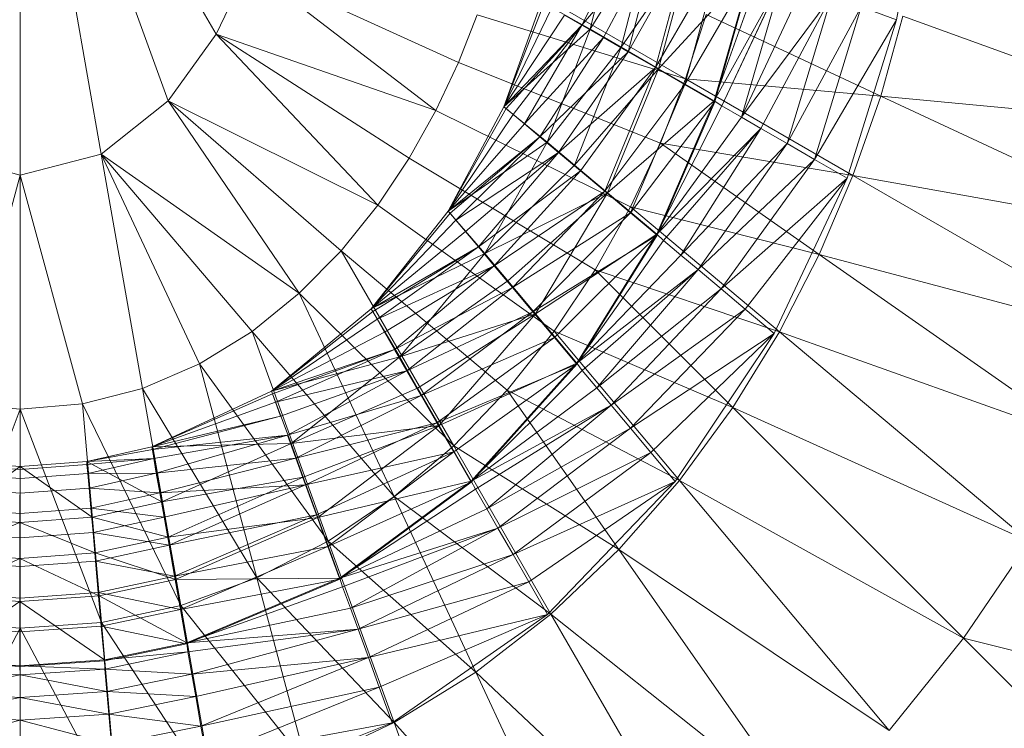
# Model space of a CAD drawing. Header units: metres. Extents: x 391.1 to 427.5, y 12.8 to 28.4.
# Tile 57 of 234: x 402.0309 to 402.1378, y 27.4977 to 27.5746. Entities that reach past the tile are written whole.
import ezdxf

# ---------------------------------------------------------------- set-up
doc = ezdxf.new("R2010")
doc.units = ezdxf.units.M
doc.layers.add('A-DETL-____-MBND', color=7, linetype='Continuous', lineweight=18)

# ---------------------------------------------------------------- blocks, each defined once
blk = doc.blocks.new('Family - Inodor PA-152684-03_ENLLUMENAT_P0A')
at = {"layer": 'A-DETL-____-MBND', "color": 253, "true_color": 0xaaaaaa}
for p, q in [((0.20299, 0.21652), (0.20299, 0.16439)), ((0.20299, 0.21652), (0.21178, 0.16667)), ((0.20299, 0.21652), (0.21904, 0.17244)), ((0.20299, 0.21652), (0.22426, 0.17968)), ((0.30124, 0.19854), (0.29813, 0.18124)), ((0.26942, 0.19169), (0.26397, 0.18066)), ((0.26397, 0.18066), (0.26942, 0.19169)), ((0.26786, 0.19232), (0.26487, 0.18021)), ((0.26487, 0.18021), (0.26786, 0.19232)), ((0.26786, 0.19232), (0.26487, 0.18021)), ((0.26397, 0.18066), (0.27233, 0.19063)), ((0.26397, 0.18066), (0.27233, 0.19063)), ((0.26487, 0.18021), (0.27152, 0.19099)), ((0.26487, 0.18021), (0.27152, 0.19099)), ((0.27233, 0.19063), (0.26629, 0.17932)), ((0.26629, 0.17932), (0.27233, 0.19063)), ((0.27152, 0.19099), (0.26824, 0.17826)), ((0.26824, 0.17826), (0.27152, 0.19099)), ((0.27233, 0.19063), (0.26898, 0.17777)), ((0.26898, 0.17777), (0.27233, 0.19063)), ((0.26824, 0.17826), (0.27591, 0.18939)), ((0.26824, 0.17826), (0.27591, 0.18939)), ((0.26898, 0.17777), (0.27556, 0.18945)), ((0.26898, 0.17777), (0.27556, 0.18945)), ((0.27556, 0.18945), (0.27195, 0.17605)), ((0.27195, 0.17605), (0.27556, 0.18945)), ((0.27591, 0.18939), (0.27228, 0.17592)), ((0.27228, 0.17592), (0.27591, 0.18939)), ((0.27195, 0.17605), (0.27899, 0.1882)), ((0.27195, 0.17605), (0.27899, 0.1882)), ((0.27899, 0.1882), (0.27512, 0.17422)), ((0.27512, 0.17422), (0.27899, 0.1882)), ((0.22776, 0.18699), (0.22426, 0.17968)), ((0.22776, 0.18699), (0.24811, 0.1714)), ((0.22776, 0.18699), (0.25056, 0.17661)), ((0.25427, 0.18692), (0.27521, 0.17482)), ((0.27228, 0.17592), (0.28247, 0.187)), ((0.27228, 0.17592), (0.28247, 0.187)), ((0.27512, 0.17422), (0.28254, 0.18691)), ((0.27512, 0.17422), (0.28254, 0.18691)), ((0.28247, 0.187), (0.27833, 0.17243)), ((0.27833, 0.17243), (0.28247, 0.187)), ((0.27833, 0.17243), (0.28339, 0.18661)), ((0.27833, 0.17243), (0.28339, 0.18661)), ((0.28254, 0.18691), (0.27838, 0.17234)), ((0.27833, 0.17243), (0.28569, 0.18577)), ((0.27833, 0.17243), (0.28569, 0.18577)), ((0.28569, 0.18577), (0.27917, 0.17189)), ((0.27917, 0.17189), (0.28569, 0.18577)), ((0.28569, 0.18577), (0.28129, 0.17066)), ((0.28129, 0.17066), (0.28569, 0.18577)), ((0.28129, 0.17066), (0.28798, 0.18494)), ((0.28129, 0.17066), (0.28798, 0.18494)), ((0.2555, 0.1718), (0.25959, 0.18319)), ((0.2555, 0.1718), (0.25959, 0.18319)), ((0.25959, 0.18319), (0.2555, 0.1718)), ((0.2555, 0.1718), (0.25959, 0.18319)), ((0.2555, 0.1718), (0.25986, 0.18303)), ((0.2555, 0.1718), (0.25986, 0.18303)), ((0.25959, 0.18319), (0.26487, 0.18021)), ((0.25959, 0.18319), (0.26487, 0.18021)), ((0.28129, 0.17066), (0.29107, 0.18381)), ((0.28129, 0.17066), (0.29107, 0.18381)), ((0.29107, 0.18381), (0.2834, 0.16944)), ((0.2834, 0.16944), (0.29107, 0.18381)), ((0.29107, 0.18381), (0.28624, 0.1678)), ((0.28624, 0.1678), (0.29107, 0.18381)), ((0.25259, 0.18179), (0.25056, 0.17661)), ((0.27521, 0.17482), (0.25259, 0.18179)), ((0.2555, 0.1718), (0.26071, 0.18254)), ((0.2555, 0.1718), (0.26071, 0.18254)), ((0.2555, 0.1718), (0.26209, 0.18174)), ((0.2555, 0.1718), (0.26209, 0.18174)), ((0.26209, 0.18174), (0.26397, 0.18066)), ((0.26209, 0.18174), (0.26397, 0.18066)), ((0.27744, 0.1818), (0.27521, 0.17482)), ((0.27744, 0.1818), (0.29641, 0.17296)), ((0.28624, 0.1678), (0.29428, 0.18265)), ((0.28624, 0.1678), (0.29428, 0.18265)), ((0.29428, 0.18265), (0.2892, 0.16609)), ((0.2892, 0.16609), (0.29428, 0.18265)), ((0.29428, 0.18265), (0.29813, 0.18124)), ((0.29428, 0.18265), (0.29813, 0.18124)), ((0.2555, 0.1718), (0.26397, 0.18066)), ((0.2555, 0.1718), (0.26397, 0.18066)), ((0.26397, 0.18066), (0.25574, 0.1716)), ((0.25574, 0.1716), (0.26397, 0.18066)), ((0.26397, 0.18066), (0.25649, 0.17097)), ((0.25649, 0.17097), (0.26397, 0.18066)), ((0.26397, 0.18066), (0.25772, 0.16994)), ((0.25772, 0.16994), (0.26397, 0.18066)), ((0.26397, 0.18066), (0.26629, 0.17932)), ((0.26397, 0.18066), (0.26629, 0.17932)), ((0.2892, 0.16609), (0.29813, 0.18124)), ((0.2892, 0.16609), (0.29813, 0.18124)), ((0.29813, 0.18124), (0.29275, 0.16404)), ((0.29882, 0.18164), (0.29641, 0.17296)), ((0.29882, 0.18164), (0.33187, 0.16961)), ((0.22426, 0.17968), (0.21904, 0.17244)), ((0.22426, 0.17968), (0.2418, 0.1611)), ((0.24811, 0.1714), (0.22426, 0.17968)), ((0.22426, 0.17968), (0.24521, 0.16621)), ((0.2555, 0.1718), (0.26487, 0.18021)), ((0.2555, 0.1718), (0.26487, 0.18021)), ((0.26487, 0.18021), (0.26018, 0.16795)), ((0.26018, 0.16795), (0.26487, 0.18021)), ((0.26487, 0.18021), (0.26018, 0.16795)), ((0.26487, 0.18021), (0.26824, 0.17826)), ((0.26487, 0.18021), (0.26824, 0.17826)), ((0.25772, 0.16994), (0.26629, 0.17932)), ((0.25772, 0.16994), (0.26629, 0.17932)), ((0.26629, 0.17932), (0.25938, 0.16855)), ((0.25938, 0.16855), (0.26629, 0.17932)), ((0.26629, 0.17932), (0.26898, 0.17777)), ((0.26629, 0.17932), (0.26898, 0.17777)), ((0.25938, 0.16855), (0.26898, 0.17777)), ((0.25938, 0.16855), (0.26898, 0.17777)), ((0.26018, 0.16795), (0.26824, 0.17826)), ((0.26018, 0.16795), (0.26824, 0.17826)), ((0.26898, 0.17777), (0.26143, 0.16682)), ((0.26143, 0.16682), (0.26898, 0.17777)), ((0.26824, 0.17826), (0.26317, 0.16545)), ((0.26317, 0.16545), (0.26824, 0.17826)), ((0.26824, 0.17826), (0.27228, 0.17592)), ((0.26824, 0.17826), (0.27228, 0.17592)), ((0.26898, 0.17777), (0.27195, 0.17605)), ((0.26898, 0.17777), (0.27195, 0.17605)), ((0.25056, 0.17661), (0.24811, 0.1714)), ((0.2725, 0.16785), (0.25056, 0.17661)), ((0.26143, 0.16682), (0.27195, 0.17605)), ((0.26143, 0.16682), (0.27195, 0.17605)), ((0.26317, 0.16545), (0.27228, 0.17592)), ((0.26317, 0.16545), (0.27228, 0.17592)), ((0.27195, 0.17605), (0.26381, 0.16483)), ((0.26381, 0.16483), (0.27195, 0.17605)), ((0.27195, 0.17605), (0.26644, 0.16263)), ((0.26644, 0.16263), (0.27195, 0.17605)), ((0.27228, 0.17592), (0.26675, 0.16244)), ((0.26675, 0.16244), (0.27228, 0.17592)), ((0.27195, 0.17605), (0.27512, 0.17422)), ((0.27195, 0.17605), (0.27512, 0.17422)), ((0.27228, 0.17592), (0.27833, 0.17243)), ((0.27228, 0.17592), (0.27833, 0.17243)), ((0.27521, 0.17482), (0.2725, 0.16785)), ((0.27521, 0.17482), (0.29339, 0.16433)), ((0.29641, 0.17296), (0.27521, 0.17482)), ((0.26644, 0.16263), (0.27512, 0.17422)), ((0.26644, 0.16263), (0.27512, 0.17422)), ((0.27512, 0.17422), (0.26924, 0.16028)), ((0.26924, 0.16028), (0.27512, 0.17422)), ((0.27512, 0.17422), (0.27838, 0.17234)), ((0.27512, 0.17422), (0.27838, 0.17234)), ((0.21904, 0.17244), (0.21178, 0.16667)), ((0.21904, 0.17244), (0.23328, 0.15155)), ((0.2418, 0.1611), (0.21904, 0.17244)), ((0.21904, 0.17244), (0.23783, 0.15617)), ((0.26675, 0.16244), (0.27833, 0.17243)), ((0.26675, 0.16244), (0.27833, 0.17243)), ((0.26924, 0.16028), (0.27838, 0.17234)), ((0.26924, 0.16028), (0.27838, 0.17234)), ((0.27833, 0.17243), (0.27209, 0.15796)), ((0.27209, 0.15796), (0.27833, 0.17243)), ((0.27838, 0.17234), (0.27213, 0.15785)), ((0.27833, 0.17243), (0.27917, 0.17189)), ((0.27833, 0.17243), (0.27917, 0.17189)), ((0.29641, 0.17296), (0.29339, 0.16433)), ((0.29641, 0.17296), (0.32833, 0.15807)), ((0.33187, 0.16961), (0.29641, 0.17296)), ((0.24811, 0.1714), (0.24521, 0.16621)), ((0.26924, 0.16093), (0.24811, 0.1714)), ((0.24946, 0.16048), (0.2555, 0.1718)), ((0.24946, 0.16048), (0.2555, 0.1718)), ((0.2555, 0.1718), (0.24946, 0.16048)), ((0.24946, 0.16048), (0.2555, 0.1718)), ((0.24946, 0.16048), (0.25574, 0.1716)), ((0.24946, 0.16048), (0.25574, 0.1716)), ((0.2555, 0.1718), (0.25574, 0.1716)), ((0.2555, 0.1718), (0.25574, 0.1716)), ((0.2555, 0.1718), (0.26018, 0.16795)), ((0.2555, 0.1718), (0.26018, 0.16795)), ((0.25574, 0.1716), (0.25649, 0.17097)), ((0.25574, 0.1716), (0.25649, 0.17097)), ((0.27209, 0.15796), (0.27917, 0.17189)), ((0.27209, 0.15796), (0.27917, 0.17189)), ((0.27917, 0.17189), (0.28129, 0.17066)), ((0.27917, 0.17189), (0.28129, 0.17066)), ((0.24946, 0.16048), (0.25649, 0.17097)), ((0.24946, 0.16048), (0.25649, 0.17097)), ((0.25649, 0.17097), (0.25772, 0.16994)), ((0.25649, 0.17097), (0.25772, 0.16994)), ((0.27209, 0.15796), (0.28129, 0.17066)), ((0.27209, 0.15796), (0.28129, 0.17066)), ((0.28129, 0.17066), (0.2834, 0.16944)), ((0.28129, 0.17066), (0.2834, 0.16944)), ((0.24946, 0.16048), (0.25772, 0.16994)), ((0.24946, 0.16048), (0.25772, 0.16994)), ((0.25772, 0.16994), (0.25938, 0.16855)), ((0.25772, 0.16994), (0.25938, 0.16855)), ((0.27209, 0.15796), (0.2834, 0.16944)), ((0.27209, 0.15796), (0.2834, 0.16944)), ((0.2834, 0.16944), (0.27282, 0.15727)), ((0.27282, 0.15727), (0.2834, 0.16944)), ((0.2834, 0.16944), (0.2747, 0.15569)), ((0.2747, 0.15569), (0.2834, 0.16944)), ((0.2834, 0.16944), (0.28624, 0.1678)), ((0.2834, 0.16944), (0.28624, 0.1678)), ((0.24946, 0.16048), (0.25938, 0.16855)), ((0.24946, 0.16048), (0.25938, 0.16855)), ((0.24946, 0.16048), (0.26018, 0.16795)), ((0.24946, 0.16048), (0.26018, 0.16795)), ((0.25938, 0.16855), (0.24966, 0.16024)), ((0.24966, 0.16024), (0.25938, 0.16855)), ((0.25938, 0.16855), (0.25029, 0.15949)), ((0.25029, 0.15949), (0.25938, 0.16855)), ((0.25341, 0.15587), (0.26018, 0.16795)), ((0.25341, 0.15587), (0.26018, 0.16795)), ((0.26018, 0.16795), (0.25341, 0.15587)), ((0.25938, 0.16855), (0.26143, 0.16682)), ((0.25938, 0.16855), (0.26143, 0.16682)), ((0.26018, 0.16795), (0.26317, 0.16545)), ((0.26018, 0.16795), (0.26317, 0.16545)), ((0.2725, 0.16785), (0.26924, 0.16093)), ((0.2725, 0.16785), (0.28973, 0.15578)), ((0.29339, 0.16433), (0.2725, 0.16785)), ((0.25029, 0.15949), (0.26143, 0.16682)), ((0.25029, 0.15949), (0.26143, 0.16682)), ((0.26143, 0.16682), (0.25132, 0.15826)), ((0.25132, 0.15826), (0.26143, 0.16682)), ((0.26143, 0.16682), (0.25272, 0.1566)), ((0.25272, 0.1566), (0.26143, 0.16682)), ((0.26143, 0.16682), (0.26381, 0.16483)), ((0.26143, 0.16682), (0.26381, 0.16483)), ((0.2747, 0.15569), (0.28624, 0.1678)), ((0.2747, 0.15569), (0.28624, 0.1678)), ((0.28624, 0.1678), (0.27657, 0.15413)), ((0.27657, 0.15413), (0.28624, 0.1678)), ((0.28624, 0.1678), (0.2892, 0.16609)), ((0.28624, 0.1678), (0.2892, 0.16609)), ((0.1942, 0.16667), (0.20299, 0.16439)), ((0.21178, 0.16667), (0.20299, 0.16439)), ((0.21178, 0.16667), (0.21627, 0.14123)), ((0.21178, 0.16667), (0.22245, 0.1439)), ((0.23328, 0.15155), (0.21178, 0.16667)), ((0.21178, 0.16667), (0.22815, 0.1474)), ((0.24521, 0.16621), (0.2418, 0.1611)), ((0.26541, 0.1541), (0.24521, 0.16621)), ((0.27657, 0.15413), (0.2892, 0.16609)), ((0.27657, 0.15413), (0.2892, 0.16609)), ((0.2892, 0.16609), (0.27908, 0.15202)), ((0.27908, 0.15202), (0.2892, 0.16609)), ((0.2892, 0.16609), (0.29275, 0.16404)), ((0.2892, 0.16609), (0.29275, 0.16404)), ((0.25272, 0.1566), (0.26381, 0.16483)), ((0.25272, 0.1566), (0.26381, 0.16483)), ((0.25341, 0.15587), (0.26317, 0.16545)), ((0.25341, 0.15587), (0.26317, 0.16545)), ((0.26381, 0.16483), (0.25444, 0.15455)), ((0.25444, 0.15455), (0.26381, 0.16483)), ((0.26317, 0.16545), (0.26675, 0.16244)), ((0.26317, 0.16545), (0.26675, 0.16244)), ((0.26381, 0.16483), (0.26644, 0.16263)), ((0.26381, 0.16483), (0.26644, 0.16263)), ((0.20299, 0.16439), (0.19626, 0.13955)), ((0.20299, 0.16439), (0.20299, 0.13897)), ((0.20299, 0.16439), (0.20973, 0.13955)), ((0.27908, 0.15202), (0.29275, 0.16404)), ((0.27908, 0.15202), (0.29275, 0.16404)), ((0.29275, 0.16404), (0.2817, 0.14982)), ((0.2817, 0.14982), (0.29275, 0.16404)), ((0.29275, 0.16404), (0.28483, 0.14719)), ((0.29339, 0.16433), (0.28973, 0.15578)), ((0.29339, 0.16433), (0.32395, 0.14668)), ((0.32833, 0.15807), (0.29339, 0.16433)), ((0.25444, 0.15455), (0.26644, 0.16263)), ((0.25444, 0.15455), (0.26644, 0.16263)), ((0.26644, 0.16263), (0.25643, 0.15217)), ((0.25643, 0.15217), (0.26644, 0.16263)), ((0.26644, 0.16263), (0.26924, 0.16028)), ((0.26644, 0.16263), (0.26924, 0.16028)), ((0.25341, 0.15587), (0.26675, 0.16244)), ((0.25341, 0.15587), (0.26675, 0.16244)), ((0.26675, 0.16244), (0.25591, 0.15289)), ((0.25591, 0.15289), (0.26675, 0.16244)), ((0.26675, 0.16244), (0.25891, 0.14931)), ((0.25891, 0.14931), (0.26675, 0.16244)), ((0.26675, 0.16244), (0.27209, 0.15796)), ((0.26675, 0.16244), (0.27209, 0.15796)), ((0.2418, 0.1611), (0.23783, 0.15617)), ((0.24946, 0.16048), (0.24109, 0.14986)), ((0.24109, 0.14986), (0.24946, 0.16048)), ((0.24946, 0.16048), (0.24109, 0.14986)), ((0.24109, 0.14986), (0.24946, 0.16048)), ((0.26096, 0.14744), (0.2418, 0.1611)), ((0.24946, 0.16048), (0.24966, 0.16024)), ((0.24946, 0.16048), (0.24966, 0.16024)), ((0.24946, 0.16048), (0.25341, 0.15587)), ((0.24946, 0.16048), (0.25341, 0.15587)), ((0.26924, 0.16093), (0.26541, 0.1541)), ((0.26924, 0.16093), (0.2854, 0.14737)), ((0.28973, 0.15578), (0.26924, 0.16093)), ((0.24109, 0.14986), (0.24966, 0.16024)), ((0.24109, 0.14986), (0.24966, 0.16024)), ((0.24109, 0.14986), (0.25029, 0.15949)), ((0.24109, 0.14986), (0.25029, 0.15949)), ((0.24966, 0.16024), (0.25029, 0.15949)), ((0.24966, 0.16024), (0.25029, 0.15949)), ((0.25029, 0.15949), (0.25132, 0.15826)), ((0.25029, 0.15949), (0.25132, 0.15826)), ((0.25643, 0.15217), (0.26924, 0.16028)), ((0.25643, 0.15217), (0.26924, 0.16028)), ((0.26924, 0.16028), (0.25864, 0.14954)), ((0.25864, 0.14954), (0.26924, 0.16028)), ((0.26924, 0.16028), (0.27213, 0.15785)), ((0.26924, 0.16028), (0.27213, 0.15785)), ((0.24109, 0.14986), (0.25132, 0.15826)), ((0.24109, 0.14986), (0.25132, 0.15826)), ((0.25132, 0.15826), (0.25272, 0.1566)), ((0.25132, 0.15826), (0.25272, 0.1566)), ((0.25864, 0.14954), (0.27213, 0.15785)), ((0.25864, 0.14954), (0.27213, 0.15785)), ((0.25891, 0.14931), (0.27209, 0.15796)), ((0.25891, 0.14931), (0.27209, 0.15796)), ((0.27213, 0.15785), (0.26099, 0.14674)), ((0.26099, 0.14674), (0.27213, 0.15785)), ((0.27209, 0.15796), (0.2634, 0.14396)), ((0.2634, 0.14396), (0.27209, 0.15796)), ((0.2634, 0.14396), (0.27282, 0.15727)), ((0.2634, 0.14396), (0.27282, 0.15727)), ((0.27213, 0.15785), (0.26341, 0.14385)), ((0.27209, 0.15796), (0.27282, 0.15727)), ((0.27209, 0.15796), (0.27282, 0.15727)), ((0.27282, 0.15727), (0.2747, 0.15569)), ((0.27282, 0.15727), (0.2747, 0.15569)), ((0.23783, 0.15617), (0.23328, 0.15155)), ((0.23783, 0.15617), (0.25005, 0.135)), ((0.25585, 0.14103), (0.23783, 0.15617)), ((0.24109, 0.14986), (0.25272, 0.1566)), ((0.24109, 0.14986), (0.25272, 0.1566)), ((0.25272, 0.1566), (0.24125, 0.14959)), ((0.24125, 0.14959), (0.25272, 0.1566)), ((0.25272, 0.1566), (0.24174, 0.14874)), ((0.24174, 0.14874), (0.25272, 0.1566)), ((0.25272, 0.1566), (0.25444, 0.15455)), ((0.25272, 0.1566), (0.25444, 0.15455)), ((0.24109, 0.14986), (0.25341, 0.15587)), ((0.24109, 0.14986), (0.25341, 0.15587)), ((0.25341, 0.15587), (0.24418, 0.14464)), ((0.24418, 0.14464), (0.25341, 0.15587)), ((0.25341, 0.15587), (0.24418, 0.14464)), ((0.25341, 0.15587), (0.25591, 0.15289)), ((0.25341, 0.15587), (0.25591, 0.15289)), ((0.2634, 0.14396), (0.2747, 0.15569)), ((0.2634, 0.14396), (0.2747, 0.15569)), ((0.2747, 0.15569), (0.27657, 0.15413)), ((0.2747, 0.15569), (0.27657, 0.15413)), ((0.28973, 0.15578), (0.2854, 0.14737)), ((0.28973, 0.15578), (0.31869, 0.13551)), ((0.32395, 0.14668), (0.28973, 0.15578)), ((0.24174, 0.14874), (0.25444, 0.15455)), ((0.24174, 0.14874), (0.25444, 0.15455)), ((0.25444, 0.15455), (0.24254, 0.14735)), ((0.24254, 0.14735), (0.25444, 0.15455)), ((0.25444, 0.15455), (0.24363, 0.14547)), ((0.24363, 0.14547), (0.25444, 0.15455)), ((0.25444, 0.15455), (0.25643, 0.15217)), ((0.25444, 0.15455), (0.25643, 0.15217)), ((0.26541, 0.1541), (0.26096, 0.14744)), ((0.2634, 0.14396), (0.27657, 0.15413)), ((0.2634, 0.14396), (0.27657, 0.15413)), ((0.27657, 0.15413), (0.264, 0.14316)), ((0.264, 0.14316), (0.27657, 0.15413)), ((0.26541, 0.1541), (0.28035, 0.13916)), ((0.2854, 0.14737), (0.26541, 0.1541)), ((0.27657, 0.15413), (0.26558, 0.14128)), ((0.26558, 0.14128), (0.27657, 0.15413)), ((0.27657, 0.15413), (0.27908, 0.15202)), ((0.27657, 0.15413), (0.27908, 0.15202)), ((0.24418, 0.14464), (0.25591, 0.15289)), ((0.24418, 0.14464), (0.25591, 0.15289)), ((0.25591, 0.15289), (0.25891, 0.14931)), ((0.25591, 0.15289), (0.25891, 0.14931)), ((0.24363, 0.14547), (0.25643, 0.15217)), ((0.24363, 0.14547), (0.25643, 0.15217)), ((0.25643, 0.15217), (0.24497, 0.14315)), ((0.24497, 0.14315), (0.25643, 0.15217)), ((0.25643, 0.15217), (0.25864, 0.14954)), ((0.25643, 0.15217), (0.25864, 0.14954)), ((0.26558, 0.14128), (0.27908, 0.15202)), ((0.26558, 0.14128), (0.27908, 0.15202)), ((0.27908, 0.15202), (0.26714, 0.13941)), ((0.26714, 0.13941), (0.27908, 0.15202)), ((0.27908, 0.15202), (0.2817, 0.14982)), ((0.27908, 0.15202), (0.2817, 0.14982)), ((0.23328, 0.15155), (0.22815, 0.1474)), ((0.23328, 0.15155), (0.24357, 0.12949)), ((0.25005, 0.135), (0.23328, 0.15155)), ((0.24109, 0.14986), (0.23026, 0.14094)), ((0.23026, 0.14094), (0.24109, 0.14986)), ((0.24109, 0.14986), (0.23026, 0.14094)), ((0.23026, 0.14094), (0.24109, 0.14986)), ((0.24109, 0.14986), (0.24125, 0.14959)), ((0.24109, 0.14986), (0.24125, 0.14959)), ((0.24109, 0.14986), (0.24418, 0.14464)), ((0.24109, 0.14986), (0.24418, 0.14464)), ((0.26714, 0.13941), (0.2817, 0.14982)), ((0.26714, 0.13941), (0.2817, 0.14982)), ((0.2817, 0.14982), (0.26925, 0.1369)), ((0.26925, 0.1369), (0.2817, 0.14982)), ((0.2817, 0.14982), (0.28483, 0.14719)), ((0.2817, 0.14982), (0.28483, 0.14719)), ((0.23026, 0.14094), (0.24125, 0.14959)), ((0.23026, 0.14094), (0.24125, 0.14959)), ((0.23026, 0.14094), (0.24174, 0.14874)), ((0.23026, 0.14094), (0.24174, 0.14874)), ((0.24125, 0.14959), (0.24174, 0.14874)), ((0.24125, 0.14959), (0.24174, 0.14874)), ((0.24174, 0.14874), (0.24254, 0.14735)), ((0.24174, 0.14874), (0.24254, 0.14735)), ((0.24418, 0.14464), (0.25891, 0.14931)), ((0.24418, 0.14464), (0.25891, 0.14931)), ((0.24497, 0.14315), (0.25864, 0.14954)), ((0.24497, 0.14315), (0.25864, 0.14954)), ((0.25891, 0.14931), (0.24612, 0.14126)), ((0.24612, 0.14126), (0.25891, 0.14931)), ((0.25864, 0.14954), (0.24652, 0.14047)), ((0.24652, 0.14047), (0.25864, 0.14954)), ((0.25891, 0.14931), (0.24846, 0.13722)), ((0.24846, 0.13722), (0.25891, 0.14931)), ((0.25864, 0.14954), (0.26099, 0.14674)), ((0.25864, 0.14954), (0.26099, 0.14674)), ((0.25891, 0.14931), (0.2634, 0.14396)), ((0.25891, 0.14931), (0.2634, 0.14396)), ((0.22815, 0.1474), (0.22245, 0.1439)), ((0.22815, 0.1474), (0.23642, 0.12466)), ((0.24357, 0.12949), (0.22815, 0.1474)), ((0.23026, 0.14094), (0.24254, 0.14735)), ((0.23026, 0.14094), (0.24254, 0.14735)), ((0.24254, 0.14735), (0.24363, 0.14547)), ((0.24254, 0.14735), (0.24363, 0.14547)), ((0.24652, 0.14047), (0.26099, 0.14674)), ((0.24652, 0.14047), (0.26099, 0.14674)), ((0.26099, 0.14674), (0.24823, 0.1375)), ((0.24823, 0.1375), (0.26099, 0.14674)), ((0.26096, 0.14744), (0.25585, 0.14103)), ((0.26096, 0.14744), (0.27455, 0.13124)), ((0.28035, 0.13916), (0.26096, 0.14744)), ((0.26099, 0.14674), (0.26341, 0.14385)), ((0.26099, 0.14674), (0.26341, 0.14385)), ((0.26925, 0.1369), (0.28483, 0.14719)), ((0.26925, 0.1369), (0.28483, 0.14719)), ((0.28483, 0.14719), (0.27145, 0.13428)), ((0.27145, 0.13428), (0.28483, 0.14719)), ((0.28483, 0.14719), (0.27408, 0.13114)), ((0.2854, 0.14737), (0.28035, 0.13916)), ((0.2854, 0.14737), (0.31251, 0.12462)), ((0.31869, 0.13551), (0.2854, 0.14737)), ((0.23026, 0.14094), (0.24363, 0.14547)), ((0.23026, 0.14094), (0.24363, 0.14547)), ((0.24363, 0.14547), (0.23036, 0.14064)), ((0.23036, 0.14064), (0.24363, 0.14547)), ((0.24363, 0.14547), (0.2307, 0.13972)), ((0.2307, 0.13972), (0.24363, 0.14547)), ((0.24363, 0.14547), (0.24497, 0.14315)), ((0.24363, 0.14547), (0.24497, 0.14315)), ((0.23026, 0.14094), (0.24418, 0.14464)), ((0.23026, 0.14094), (0.24418, 0.14464)), ((0.23239, 0.13526), (0.24418, 0.14464)), ((0.23239, 0.13526), (0.24418, 0.14464)), ((0.24418, 0.14464), (0.23239, 0.13526)), ((0.24418, 0.14464), (0.24612, 0.14126)), ((0.24418, 0.14464), (0.24612, 0.14126)), ((0.22245, 0.1439), (0.21627, 0.14123)), ((0.22245, 0.1439), (0.22867, 0.12067)), ((0.23642, 0.12466), (0.22245, 0.1439)), ((0.24823, 0.1375), (0.26341, 0.14385)), ((0.24823, 0.1375), (0.26341, 0.14385)), ((0.24846, 0.13722), (0.2634, 0.14396)), ((0.24846, 0.13722), (0.2634, 0.14396)), ((0.26341, 0.14385), (0.25006, 0.13433)), ((0.25006, 0.13433), (0.26341, 0.14385)), ((0.2634, 0.14396), (0.25195, 0.13117)), ((0.25195, 0.13117), (0.2634, 0.14396)), ((0.26341, 0.14385), (0.25195, 0.13106)), ((0.2634, 0.14396), (0.264, 0.14316)), ((0.2634, 0.14396), (0.264, 0.14316)), ((0.2307, 0.13972), (0.24497, 0.14315)), ((0.2307, 0.13972), (0.24497, 0.14315)), ((0.23125, 0.13822), (0.24497, 0.14315)), ((0.24497, 0.14315), (0.23125, 0.13822)), ((0.23199, 0.13617), (0.24497, 0.14315)), ((0.23199, 0.13617), (0.24497, 0.14315)), ((0.24497, 0.14315), (0.24652, 0.14047)), ((0.24497, 0.14315), (0.24652, 0.14047)), ((0.25195, 0.13117), (0.264, 0.14316)), ((0.25195, 0.13117), (0.264, 0.14316)), ((0.264, 0.14316), (0.26558, 0.14128)), ((0.264, 0.14316), (0.26558, 0.14128)), ((0.21627, 0.14123), (0.20973, 0.13955)), ((0.21627, 0.14123), (0.22042, 0.11768)), ((0.21627, 0.14123), (0.22867, 0.12067)), ((0.23239, 0.13526), (0.24612, 0.14126)), ((0.23239, 0.13526), (0.24612, 0.14126)), ((0.24612, 0.14126), (0.24846, 0.13722)), ((0.24612, 0.14126), (0.24846, 0.13722)), ((0.25195, 0.13117), (0.26558, 0.14128)), ((0.25195, 0.13117), (0.26558, 0.14128)), ((0.26558, 0.14128), (0.26714, 0.13941)), ((0.26558, 0.14128), (0.26714, 0.13941)), ((0.23026, 0.14094), (0.21726, 0.13489)), ((0.21726, 0.13489), (0.23026, 0.14094)), ((0.23026, 0.14094), (0.21726, 0.13489)), ((0.21726, 0.13489), (0.23026, 0.14094)), ((0.21726, 0.13489), (0.23036, 0.14064)), ((0.21726, 0.13489), (0.23036, 0.14064)), ((0.23026, 0.14094), (0.23036, 0.14064)), ((0.23026, 0.14094), (0.23036, 0.14064)), ((0.23026, 0.14094), (0.23239, 0.13526)), ((0.23026, 0.14094), (0.23239, 0.13526)), ((0.23036, 0.14064), (0.2307, 0.13972)), ((0.23036, 0.14064), (0.2307, 0.13972)), ((0.23199, 0.13617), (0.24652, 0.14047)), ((0.23199, 0.13617), (0.24652, 0.14047)), ((0.24652, 0.14047), (0.2329, 0.13366)), ((0.2329, 0.13366), (0.24652, 0.14047)), ((0.24652, 0.14047), (0.24823, 0.1375)), ((0.24652, 0.14047), (0.24823, 0.1375)), ((0.25585, 0.14103), (0.25005, 0.135)), ((0.25585, 0.14103), (0.26797, 0.12373)), ((0.27455, 0.13124), (0.25585, 0.14103)), ((0.20299, 0.13897), (0.19418, 0.11583)), ((0.19626, 0.13955), (0.20299, 0.13897)), ((0.20973, 0.13955), (0.20299, 0.13897)), ((0.20299, 0.13897), (0.20299, 0.1152)), ((0.20299, 0.13897), (0.2118, 0.11583)), ((0.20973, 0.13955), (0.2118, 0.11583)), ((0.20973, 0.13955), (0.22042, 0.11768)), ((0.21726, 0.13489), (0.2307, 0.13972)), ((0.21726, 0.13489), (0.2307, 0.13972)), ((0.2307, 0.13972), (0.23125, 0.13822)), ((0.2307, 0.13972), (0.23125, 0.13822)), ((0.25195, 0.13117), (0.26714, 0.13941)), ((0.25195, 0.13117), (0.26714, 0.13941)), ((0.26714, 0.13941), (0.2524, 0.13028)), ((0.2524, 0.13028), (0.26714, 0.13941)), ((0.26714, 0.13941), (0.25363, 0.12816)), ((0.25363, 0.12816), (0.26714, 0.13941)), ((0.26714, 0.13941), (0.26925, 0.1369)), ((0.26714, 0.13941), (0.26925, 0.1369)), ((0.28035, 0.13916), (0.27455, 0.13124)), ((0.28035, 0.13916), (0.3054, 0.11411)), ((0.31251, 0.12462), (0.28035, 0.13916)), ((0.21726, 0.13489), (0.23125, 0.13822)), ((0.21726, 0.13489), (0.23125, 0.13822)), ((0.23125, 0.13822), (0.21733, 0.1346)), ((0.21733, 0.1346), (0.23125, 0.13822)), ((0.23239, 0.13526), (0.24846, 0.13722)), ((0.23239, 0.13526), (0.24846, 0.13722)), ((0.2329, 0.13366), (0.24823, 0.1375)), ((0.2329, 0.13366), (0.24823, 0.1375)), ((0.24846, 0.13722), (0.23372, 0.1316)), ((0.23372, 0.1316), (0.24846, 0.13722)), ((0.24823, 0.1375), (0.23397, 0.13075)), ((0.23397, 0.13075), (0.24823, 0.1375)), ((0.24846, 0.13722), (0.23531, 0.12721)), ((0.23531, 0.12721), (0.24846, 0.13722)), ((0.24823, 0.1375), (0.25006, 0.13433)), ((0.24823, 0.1375), (0.25006, 0.13433)), ((0.24846, 0.13722), (0.25195, 0.13117)), ((0.24846, 0.13722), (0.25195, 0.13117)), ((0.25363, 0.12816), (0.26925, 0.1369)), ((0.25363, 0.12816), (0.26925, 0.1369)), ((0.26925, 0.1369), (0.25485, 0.12605)), ((0.25485, 0.12605), (0.26925, 0.1369)), ((0.26925, 0.1369), (0.27145, 0.13428)), ((0.26925, 0.1369), (0.27145, 0.13428)), ((0.21733, 0.1346), (0.23199, 0.13617)), ((0.21733, 0.1346), (0.23199, 0.13617)), ((0.23199, 0.13617), (0.21749, 0.13362)), ((0.21749, 0.13362), (0.23199, 0.13617)), ((0.23199, 0.13617), (0.21776, 0.13204)), ((0.21776, 0.13204), (0.23199, 0.13617)), ((0.23199, 0.13617), (0.2329, 0.13366)), ((0.23199, 0.13617), (0.2329, 0.13366)), ((0.21726, 0.13489), (0.21021, 0.13329)), ((0.21021, 0.13329), (0.21726, 0.13489)), ((0.21726, 0.13489), (0.21021, 0.13329)), ((0.21021, 0.13329), (0.21726, 0.13489)), ((0.21726, 0.13489), (0.23239, 0.13526)), ((0.21726, 0.13489), (0.23239, 0.13526)), ((0.21726, 0.13489), (0.21733, 0.1346)), ((0.21726, 0.13489), (0.21733, 0.1346)), ((0.21726, 0.13489), (0.21837, 0.12893)), ((0.21726, 0.13489), (0.21837, 0.12893)), ((0.21837, 0.12893), (0.23239, 0.13526)), ((0.21837, 0.12893), (0.23239, 0.13526)), ((0.23239, 0.13526), (0.21837, 0.12893)), ((0.23239, 0.13526), (0.23372, 0.1316)), ((0.23239, 0.13526), (0.23372, 0.1316)), ((0.25005, 0.135), (0.24357, 0.12949)), ((0.25005, 0.135), (0.2606, 0.11674)), ((0.26797, 0.12373), (0.25005, 0.135)), ((0.21021, 0.13329), (0.21733, 0.1346)), ((0.21021, 0.13329), (0.21733, 0.1346)), ((0.21021, 0.13329), (0.21749, 0.13362)), ((0.21021, 0.13329), (0.21749, 0.13362)), ((0.21749, 0.13362), (0.21023, 0.13298)), ((0.21023, 0.13298), (0.21749, 0.13362)), ((0.21749, 0.13362), (0.21032, 0.132)), ((0.21032, 0.132), (0.21749, 0.13362)), ((0.21733, 0.1346), (0.21749, 0.13362)), ((0.21733, 0.1346), (0.21749, 0.13362)), ((0.21749, 0.13362), (0.21776, 0.13204)), ((0.21749, 0.13362), (0.21776, 0.13204)), ((0.21776, 0.13204), (0.2329, 0.13366)), ((0.21776, 0.13204), (0.2329, 0.13366)), ((0.2329, 0.13366), (0.21814, 0.12991)), ((0.21814, 0.12991), (0.2329, 0.13366)), ((0.2329, 0.13366), (0.23397, 0.13075)), ((0.2329, 0.13366), (0.23397, 0.13075)), ((0.23397, 0.13075), (0.25006, 0.13433)), ((0.23397, 0.13075), (0.25006, 0.13433)), ((0.25006, 0.13433), (0.23514, 0.12752)), ((0.23514, 0.12752), (0.25006, 0.13433)), ((0.25006, 0.13433), (0.23639, 0.12409)), ((0.23639, 0.12409), (0.25006, 0.13433)), ((0.25006, 0.13433), (0.25195, 0.13106)), ((0.25006, 0.13433), (0.25195, 0.13106)), ((0.25485, 0.12605), (0.27145, 0.13428)), ((0.25485, 0.12605), (0.27145, 0.13428)), ((0.27145, 0.13428), (0.25649, 0.12321)), ((0.25649, 0.12321), (0.27145, 0.13428)), ((0.27145, 0.13428), (0.27408, 0.13114)), ((0.27145, 0.13428), (0.27408, 0.13114)), ((0.19517, 0.12725), (0.20299, 0.13274)), ((0.19517, 0.12725), (0.20299, 0.13274)), ((0.19573, 0.13298), (0.20299, 0.13243)), ((0.19573, 0.13298), (0.20299, 0.13243)), ((0.20299, 0.13274), (0.19576, 0.13329)), ((0.19576, 0.13329), (0.20299, 0.13274)), ((0.20299, 0.13274), (0.19576, 0.13329)), ((0.19576, 0.13329), (0.20299, 0.13274)), ((0.20299, 0.13274), (0.20293, 0.12668)), ((0.20293, 0.12668), (0.20299, 0.13274)), ((0.20299, 0.13274), (0.21021, 0.13329)), ((0.20299, 0.13274), (0.21021, 0.13329)), ((0.21021, 0.13329), (0.20299, 0.13274)), ((0.20299, 0.13274), (0.21021, 0.13329)), ((0.20299, 0.13243), (0.21023, 0.13298)), ((0.20299, 0.13243), (0.21023, 0.13298)), ((0.20299, 0.13243), (0.20299, 0.13274)), ((0.20299, 0.13243), (0.20299, 0.13274)), ((0.20299, 0.13274), (0.21079, 0.12725)), ((0.20299, 0.13274), (0.21079, 0.12725)), ((0.21023, 0.13298), (0.21021, 0.13329)), ((0.21021, 0.13329), (0.21023, 0.13298)), ((0.21021, 0.13329), (0.21079, 0.12725)), ((0.21021, 0.13329), (0.21837, 0.12893)), ((0.21021, 0.13329), (0.21079, 0.12725)), ((0.21021, 0.13329), (0.21837, 0.12893)), ((0.21032, 0.132), (0.21023, 0.13298)), ((0.21023, 0.13298), (0.21032, 0.132)), ((0.19564, 0.132), (0.20299, 0.13145)), ((0.19564, 0.132), (0.20299, 0.13145)), ((0.20299, 0.13145), (0.20299, 0.13243)), ((0.20299, 0.13145), (0.20299, 0.13243)), ((0.20299, 0.13145), (0.21032, 0.132)), ((0.20299, 0.13145), (0.21032, 0.132)), ((0.21032, 0.132), (0.21776, 0.13204)), ((0.21032, 0.132), (0.21776, 0.13204)), ((0.21047, 0.13041), (0.21032, 0.132)), ((0.21032, 0.132), (0.21047, 0.13041)), ((0.21776, 0.13204), (0.21047, 0.13041)), ((0.21047, 0.13041), (0.21776, 0.13204)), ((0.21776, 0.13204), (0.21814, 0.12991)), ((0.21776, 0.13204), (0.21814, 0.12991)), ((0.21837, 0.12893), (0.23372, 0.1316)), ((0.21837, 0.12893), (0.23372, 0.1316)), ((0.23372, 0.1316), (0.21905, 0.1251)), ((0.21905, 0.1251), (0.23372, 0.1316)), ((0.23372, 0.1316), (0.23531, 0.12721)), ((0.23372, 0.1316), (0.23531, 0.12721)), ((0.20299, 0.12985), (0.20299, 0.13145)), ((0.20299, 0.12985), (0.20299, 0.13145)), ((0.21814, 0.12991), (0.23397, 0.13075)), ((0.21814, 0.12991), (0.23397, 0.13075)), ((0.23397, 0.13075), (0.21861, 0.12727)), ((0.21861, 0.12727), (0.23397, 0.13075)), ((0.23397, 0.13075), (0.21914, 0.12421)), ((0.21914, 0.12421), (0.23397, 0.13075)), ((0.23397, 0.13075), (0.23514, 0.12752)), ((0.23397, 0.13075), (0.23514, 0.12752)), ((0.23531, 0.12721), (0.25195, 0.13117)), ((0.23531, 0.12721), (0.25195, 0.13117)), ((0.23639, 0.12409), (0.25195, 0.13106)), ((0.23639, 0.12409), (0.25195, 0.13106)), ((0.25195, 0.13106), (0.23768, 0.12054)), ((0.25195, 0.13117), (0.2377, 0.12065)), ((0.2377, 0.12065), (0.25195, 0.13117)), ((0.25195, 0.13117), (0.2524, 0.13028)), ((0.25195, 0.13117), (0.2524, 0.13028)), ((0.25649, 0.12321), (0.27408, 0.13114)), ((0.25649, 0.12321), (0.27408, 0.13114)), ((0.27408, 0.13114), (0.2582, 0.12024)), ((0.2582, 0.12024), (0.27408, 0.13114)), ((0.27408, 0.13114), (0.26024, 0.11669)), ((0.27455, 0.13124), (0.26797, 0.12373)), ((0.27455, 0.13124), (0.29732, 0.1041)), ((0.3054, 0.11411), (0.27455, 0.13124)), ((0.1955, 0.13041), (0.20299, 0.12985)), ((0.1955, 0.13041), (0.20299, 0.12985)), ((0.20299, 0.12985), (0.21047, 0.13041)), ((0.20299, 0.12985), (0.21047, 0.13041)), ((0.20299, 0.12767), (0.20299, 0.12985)), ((0.20299, 0.12767), (0.20299, 0.12985)), ((0.21066, 0.12825), (0.21047, 0.13041)), ((0.21047, 0.13041), (0.21814, 0.12991)), ((0.21047, 0.13041), (0.21066, 0.12825)), ((0.21047, 0.13041), (0.21814, 0.12991)), ((0.21814, 0.12991), (0.21066, 0.12825)), ((0.21066, 0.12825), (0.21814, 0.12991)), ((0.21814, 0.12991), (0.21861, 0.12727)), ((0.21814, 0.12991), (0.21861, 0.12727)), ((0.24357, 0.12949), (0.23642, 0.12466)), ((0.2377, 0.12065), (0.2524, 0.13028)), ((0.2377, 0.12065), (0.2524, 0.13028)), ((0.24357, 0.12949), (0.25246, 0.11043)), ((0.2606, 0.11674), (0.24357, 0.12949)), ((0.2524, 0.13028), (0.25363, 0.12816)), ((0.2524, 0.13028), (0.25363, 0.12816)), ((0.21079, 0.12725), (0.21837, 0.12893)), ((0.21079, 0.12725), (0.21837, 0.12893)), ((0.21837, 0.12893), (0.21079, 0.12725)), ((0.21837, 0.12893), (0.21905, 0.1251)), ((0.21837, 0.12893), (0.21905, 0.1251)), ((0.19517, 0.12725), (0.20293, 0.12668)), ((0.19517, 0.12725), (0.20293, 0.12668)), ((0.19517, 0.12725), (0.20293, 0.12668)), ((0.19532, 0.12824), (0.20299, 0.12767)), ((0.19532, 0.12824), (0.20299, 0.12767)), ((0.20293, 0.12668), (0.21079, 0.12725)), ((0.20293, 0.12668), (0.21079, 0.12725)), ((0.20293, 0.12668), (0.21079, 0.12725)), ((0.20299, 0.12767), (0.21066, 0.12825)), ((0.20299, 0.12767), (0.21066, 0.12825)), ((0.20299, 0.125), (0.20299, 0.12767)), ((0.20299, 0.125), (0.20299, 0.12767)), ((0.21089, 0.12558), (0.21066, 0.12825)), ((0.21066, 0.12825), (0.21861, 0.12727)), ((0.21066, 0.12825), (0.21089, 0.12558)), ((0.21066, 0.12825), (0.21861, 0.12727)), ((0.21079, 0.12725), (0.21113, 0.12337)), ((0.21079, 0.12725), (0.21905, 0.1251)), ((0.21079, 0.12725), (0.21113, 0.12337)), ((0.21079, 0.12725), (0.21905, 0.1251)), ((0.21861, 0.12727), (0.21089, 0.12558)), ((0.21089, 0.12558), (0.21861, 0.12727)), ((0.21861, 0.12727), (0.21914, 0.12421)), ((0.21861, 0.12727), (0.21914, 0.12421)), ((0.21905, 0.1251), (0.23531, 0.12721)), ((0.21905, 0.1251), (0.23531, 0.12721)), ((0.21914, 0.12421), (0.23514, 0.12752)), ((0.21914, 0.12421), (0.23514, 0.12752)), ((0.23514, 0.12752), (0.21974, 0.12084)), ((0.21974, 0.12084), (0.23514, 0.12752)), ((0.23531, 0.12721), (0.21986, 0.1205)), ((0.21986, 0.1205), (0.23531, 0.12721)), ((0.23514, 0.12752), (0.23639, 0.12409)), ((0.23514, 0.12752), (0.23639, 0.12409)), ((0.23531, 0.12721), (0.2377, 0.12065)), ((0.23531, 0.12721), (0.2377, 0.12065)), ((0.2377, 0.12065), (0.25363, 0.12816)), ((0.2377, 0.12065), (0.25363, 0.12816)), ((0.25363, 0.12816), (0.25485, 0.12605)), ((0.25363, 0.12816), (0.25485, 0.12605)), ((0.19483, 0.12337), (0.20293, 0.12668)), ((0.19483, 0.12337), (0.20293, 0.12668)), ((0.20293, 0.12668), (0.20293, 0.12278)), ((0.20293, 0.12668), (0.21113, 0.12337)), ((0.20293, 0.12668), (0.20293, 0.12278)), ((0.20293, 0.12668), (0.21113, 0.12337)), ((0.19508, 0.12557), (0.20299, 0.125)), ((0.19508, 0.12557), (0.20299, 0.125)), ((0.20299, 0.125), (0.21089, 0.12558)), ((0.20299, 0.125), (0.21089, 0.12558)), ((0.21115, 0.12249), (0.21089, 0.12558)), ((0.21089, 0.12558), (0.21914, 0.12421)), ((0.21089, 0.12558), (0.21115, 0.12249)), ((0.21089, 0.12558), (0.21914, 0.12421)), ((0.21905, 0.1251), (0.21113, 0.12337)), ((0.21113, 0.12337), (0.21905, 0.1251)), ((0.21905, 0.1251), (0.21986, 0.1205)), ((0.21905, 0.1251), (0.21986, 0.1205)), ((0.2377, 0.12065), (0.25485, 0.12605)), ((0.2377, 0.12065), (0.25485, 0.12605)), ((0.25485, 0.12605), (0.23799, 0.11969)), ((0.23799, 0.11969), (0.25485, 0.12605)), ((0.25485, 0.12605), (0.23883, 0.11739)), ((0.23883, 0.11739), (0.25485, 0.12605)), ((0.25485, 0.12605), (0.25649, 0.12321)), ((0.25485, 0.12605), (0.25649, 0.12321)), ((0.20299, 0.1219), (0.20299, 0.125)), ((0.20299, 0.1219), (0.20299, 0.125)), ((0.21914, 0.12421), (0.21115, 0.12249)), ((0.21115, 0.12249), (0.21914, 0.12421)), ((0.21914, 0.12421), (0.21974, 0.12084)), ((0.21914, 0.12421), (0.21974, 0.12084)), ((0.21974, 0.12084), (0.23639, 0.12409)), ((0.21974, 0.12084), (0.23639, 0.12409)), ((0.23639, 0.12409), (0.22038, 0.11723)), ((0.22038, 0.11723), (0.23639, 0.12409)), ((0.23642, 0.12466), (0.22867, 0.12067)), ((0.23639, 0.12409), (0.23768, 0.12054)), ((0.23639, 0.12409), (0.23768, 0.12054)), ((0.23642, 0.12466), (0.24359, 0.10496)), ((0.25246, 0.11043), (0.23642, 0.12466)), ((0.31251, 0.12462), (0.3054, 0.11411)), ((0.19483, 0.12337), (0.20293, 0.12278)), ((0.19483, 0.12337), (0.20293, 0.12278)), ((0.21113, 0.12337), (0.20293, 0.12278)), ((0.20293, 0.12278), (0.21113, 0.12337)), ((0.21113, 0.12337), (0.21154, 0.11872)), ((0.21113, 0.12337), (0.21986, 0.1205)), ((0.21113, 0.12337), (0.21154, 0.11872)), ((0.21113, 0.12337), (0.21986, 0.1205)), ((0.23883, 0.11739), (0.25649, 0.12321)), ((0.23883, 0.11739), (0.25649, 0.12321)), ((0.25649, 0.12321), (0.23967, 0.1151)), ((0.23967, 0.1151), (0.25649, 0.12321)), ((0.25649, 0.12321), (0.2582, 0.12024)), ((0.25649, 0.12321), (0.2582, 0.12024)), ((0.26797, 0.12373), (0.2606, 0.11674)), ((0.26797, 0.12373), (0.28828, 0.09472)), ((0.29732, 0.1041), (0.26797, 0.12373)), ((0.19442, 0.11872), (0.20293, 0.12278)), ((0.19442, 0.11872), (0.20293, 0.12278)), ((0.19481, 0.12249), (0.20299, 0.1219)), ((0.19481, 0.12249), (0.20299, 0.1219)), ((0.20293, 0.12278), (0.20293, 0.11811)), ((0.20293, 0.11811), (0.20293, 0.12278)), ((0.20293, 0.12278), (0.21154, 0.11872)), ((0.20293, 0.12278), (0.21154, 0.11872)), ((0.20299, 0.1219), (0.21115, 0.12249)), ((0.20299, 0.1219), (0.21115, 0.12249)), ((0.20299, 0.11846), (0.20299, 0.1219)), ((0.20299, 0.11846), (0.20299, 0.1219)), ((0.21145, 0.11907), (0.21115, 0.12249)), ((0.21115, 0.12249), (0.21974, 0.12084)), ((0.21115, 0.12249), (0.21145, 0.11907)), ((0.21115, 0.12249), (0.21974, 0.12084)), ((0.21974, 0.12084), (0.21145, 0.11907)), ((0.21145, 0.11907), (0.21974, 0.12084)), ((0.21974, 0.12084), (0.22038, 0.11723)), ((0.21974, 0.12084), (0.22038, 0.11723)), ((0.21986, 0.1205), (0.21154, 0.11872)), ((0.21154, 0.11872), (0.21986, 0.1205)), ((0.21986, 0.1205), (0.2377, 0.12065)), ((0.21986, 0.1205), (0.2377, 0.12065)), ((0.21986, 0.1205), (0.22107, 0.11362)), ((0.21986, 0.1205), (0.22107, 0.11362)), ((0.22038, 0.11723), (0.23768, 0.12054)), ((0.22038, 0.11723), (0.23768, 0.12054)), ((0.22867, 0.12067), (0.22042, 0.11768)), ((0.23768, 0.12054), (0.22103, 0.11352)), ((0.2377, 0.12065), (0.22107, 0.11362)), ((0.22107, 0.11362), (0.2377, 0.12065)), ((0.22867, 0.12067), (0.23408, 0.1005)), ((0.22867, 0.12067), (0.24359, 0.10496)), ((0.2377, 0.12065), (0.23799, 0.11969)), ((0.2377, 0.12065), (0.23799, 0.11969)), ((0.23967, 0.1151), (0.2582, 0.12024)), ((0.23967, 0.1151), (0.2582, 0.12024)), ((0.2582, 0.12024), (0.24079, 0.11202)), ((0.24079, 0.11202), (0.2582, 0.12024)), ((0.2582, 0.12024), (0.26024, 0.11669)), ((0.2582, 0.12024), (0.26024, 0.11669)), ((0.19442, 0.11872), (0.20293, 0.11811)), ((0.19442, 0.11872), (0.20293, 0.11811)), ((0.19451, 0.11907), (0.20299, 0.11846)), ((0.19451, 0.11907), (0.20299, 0.11846)), ((0.20293, 0.11811), (0.21154, 0.11872)), ((0.20293, 0.11811), (0.21154, 0.11872)), ((0.20299, 0.11846), (0.21145, 0.11907)), ((0.20299, 0.11846), (0.21145, 0.11907)), ((0.21177, 0.11543), (0.21145, 0.11907)), ((0.21145, 0.11907), (0.22038, 0.11723)), ((0.21145, 0.11907), (0.21177, 0.11543)), ((0.21145, 0.11907), (0.22038, 0.11723)), ((0.21154, 0.11872), (0.21215, 0.11176)), ((0.21154, 0.11872), (0.22107, 0.11362)), ((0.21154, 0.11872), (0.21215, 0.11176)), ((0.21154, 0.11872), (0.22107, 0.11362)), ((0.22107, 0.11362), (0.23799, 0.11969)), ((0.22107, 0.11362), (0.23799, 0.11969)), ((0.23799, 0.11969), (0.23883, 0.11739)), ((0.23799, 0.11969), (0.23883, 0.11739)), ((0.19382, 0.11176), (0.20293, 0.11811)), ((0.19382, 0.11176), (0.20293, 0.11811)), ((0.20293, 0.11811), (0.20293, 0.11113)), ((0.20293, 0.11811), (0.21215, 0.11176)), ((0.20293, 0.11811), (0.20293, 0.11113)), ((0.20293, 0.11811), (0.21215, 0.11176)), ((0.20299, 0.11481), (0.20299, 0.11846)), ((0.20299, 0.11481), (0.20299, 0.11846)), ((0.22042, 0.11768), (0.2118, 0.11583)), ((0.22042, 0.11768), (0.22403, 0.09718)), ((0.22042, 0.11768), (0.23408, 0.1005)), ((0.22038, 0.11723), (0.21177, 0.11543)), ((0.21177, 0.11543), (0.22038, 0.11723)), ((0.22038, 0.11723), (0.22103, 0.11352)), ((0.22038, 0.11723), (0.22103, 0.11352)), ((0.22107, 0.11362), (0.23883, 0.11739)), ((0.22107, 0.11362), (0.23883, 0.11739)), ((0.23883, 0.11739), (0.23967, 0.1151)), ((0.23883, 0.11739), (0.23967, 0.1151)), ((0.24079, 0.11202), (0.26024, 0.11669)), ((0.24079, 0.11202), (0.26024, 0.11669)), ((0.26024, 0.11669), (0.24196, 0.1088)), ((0.24196, 0.1088), (0.26024, 0.11669)), ((0.26024, 0.11669), (0.24335, 0.10495)), ((0.2606, 0.11674), (0.25246, 0.11043)), ((0.2606, 0.11674), (0.27829, 0.0861)), ((0.28828, 0.09472), (0.2606, 0.11674)), ((0.19418, 0.11583), (0.20299, 0.1152)), ((0.2118, 0.11583), (0.20299, 0.1152)), ((0.2118, 0.11583), (0.21361, 0.09514)), ((0.2118, 0.11583), (0.22403, 0.09718)), ((0.20299, 0.1152), (0.19237, 0.09514)), ((0.19419, 0.11542), (0.20299, 0.11481)), ((0.19419, 0.11542), (0.20299, 0.11481)), ((0.20299, 0.11481), (0.21177, 0.11543)), ((0.20299, 0.11481), (0.21177, 0.11543)), ((0.20299, 0.1152), (0.20299, 0.09445)), ((0.20299, 0.1152), (0.21361, 0.09514)), ((0.20299, 0.11104), (0.20299, 0.11481)), ((0.20299, 0.11104), (0.20299, 0.11481)), ((0.21213, 0.11167), (0.21177, 0.11543)), ((0.21177, 0.11543), (0.22103, 0.11352)), ((0.21177, 0.11543), (0.21213, 0.11167)), ((0.21177, 0.11543), (0.22103, 0.11352)), ((0.22107, 0.11362), (0.23967, 0.1151)), ((0.22107, 0.11362), (0.23967, 0.1151)), ((0.23967, 0.1151), (0.22119, 0.11263)), ((0.22119, 0.11263), (0.23967, 0.1151)), ((0.23967, 0.1151), (0.22162, 0.11021)), ((0.22162, 0.11021), (0.23967, 0.1151)), ((0.23967, 0.1151), (0.24079, 0.11202)), ((0.23967, 0.1151), (0.24079, 0.11202)), ((0.22103, 0.11352), (0.21213, 0.11167)), ((0.22107, 0.11362), (0.21215, 0.11176)), ((0.21215, 0.11176), (0.22107, 0.11362)), ((0.22107, 0.11362), (0.22119, 0.11263)), ((0.22107, 0.11362), (0.22119, 0.11263)), ((0.3054, 0.11411), (0.29732, 0.1041)), ((0.3054, 0.11411), (0.32541, 0.0941)), ((0.33327, 0.1072), (0.3054, 0.11411)), ((0.21215, 0.11176), (0.22119, 0.11263)), ((0.21215, 0.11176), (0.22119, 0.11263)), ((0.22119, 0.11263), (0.21218, 0.11077)), ((0.21218, 0.11077), (0.22119, 0.11263)), ((0.22119, 0.11263), (0.22162, 0.11021)), ((0.22119, 0.11263), (0.22162, 0.11021)), ((0.19382, 0.11176), (0.20293, 0.11113)), ((0.19382, 0.11176), (0.20293, 0.11113)), ((0.19387, 0.11167), (0.20299, 0.11104)), ((0.21215, 0.11176), (0.20293, 0.11113)), ((0.20293, 0.11113), (0.21215, 0.11176)), ((0.20299, 0.11104), (0.21213, 0.11167)), ((0.21215, 0.11176), (0.21218, 0.11077)), ((0.21215, 0.11176), (0.21218, 0.11077)), ((0.22162, 0.11021), (0.24079, 0.11202)), ((0.22162, 0.11021), (0.24079, 0.11202)), ((0.24079, 0.11202), (0.22204, 0.10781)), ((0.22204, 0.10781), (0.24079, 0.11202)), ((0.24079, 0.11202), (0.22261, 0.10458)), ((0.22261, 0.10458), (0.24079, 0.11202)), ((0.24079, 0.11202), (0.24196, 0.1088)), ((0.24079, 0.11202), (0.24196, 0.1088)), ((0.19357, 0.10832), (0.20299, 0.11013)), ((0.19357, 0.10832), (0.20299, 0.11013)), ((0.19378, 0.11077), (0.20293, 0.11113)), ((0.19378, 0.11077), (0.20293, 0.11113)), ((0.19378, 0.11077), (0.20299, 0.11013)), ((0.19378, 0.11077), (0.20299, 0.11013)), ((0.20293, 0.11113), (0.20299, 0.11013)), ((0.20293, 0.11113), (0.21218, 0.11077)), ((0.20293, 0.11113), (0.20299, 0.11013)), ((0.20293, 0.11113), (0.21218, 0.11077)), ((0.21218, 0.11077), (0.20299, 0.11013)), ((0.20299, 0.11013), (0.21218, 0.11077)), ((0.20299, 0.11013), (0.20299, 0.10768)), ((0.20299, 0.10768), (0.20299, 0.11013)), ((0.20299, 0.11013), (0.2124, 0.10832)), ((0.20299, 0.11013), (0.2124, 0.10832)), ((0.21218, 0.11077), (0.2124, 0.10832)), ((0.21218, 0.11077), (0.22162, 0.11021)), ((0.21218, 0.11077), (0.2124, 0.10832)), ((0.21218, 0.11077), (0.22162, 0.11021)), ((0.22162, 0.11021), (0.2124, 0.10832)), ((0.2124, 0.10832), (0.22162, 0.11021)), ((0.22162, 0.11021), (0.22204, 0.10781)), ((0.22162, 0.11021), (0.22204, 0.10781)), ((0.25246, 0.11043), (0.24359, 0.10496)), ((0.25246, 0.11043), (0.26738, 0.07843)), ((0.27829, 0.0861), (0.25246, 0.11043)), ((0.19357, 0.10832), (0.20299, 0.10768)), ((0.19357, 0.10832), (0.20299, 0.10768)), ((0.20299, 0.10768), (0.2124, 0.10832)), ((0.20299, 0.10768), (0.2124, 0.10832)), ((0.2124, 0.10832), (0.21261, 0.10589)), ((0.2124, 0.10832), (0.22204, 0.10781)), ((0.2124, 0.10832), (0.21261, 0.10589)), ((0.2124, 0.10832), (0.22204, 0.10781)), ((0.22261, 0.10458), (0.24196, 0.1088)), ((0.22261, 0.10458), (0.24196, 0.1088)), ((0.24196, 0.1088), (0.2232, 0.10122)), ((0.2232, 0.10122), (0.24196, 0.1088)), ((0.24196, 0.1088), (0.24335, 0.10495)), ((0.24196, 0.1088), (0.24335, 0.10495)), ((0.19336, 0.10589), (0.20299, 0.10768)), ((0.19336, 0.10589), (0.20299, 0.10768)), ((0.20299, 0.10768), (0.20299, 0.10524)), ((0.20299, 0.10524), (0.20299, 0.10768)), ((0.20299, 0.10768), (0.21261, 0.10589)), ((0.20299, 0.10768), (0.21261, 0.10589)), ((0.22204, 0.10781), (0.21261, 0.10589)), ((0.21261, 0.10589), (0.22204, 0.10781)), ((0.22204, 0.10781), (0.22261, 0.10458)), ((0.22204, 0.10781), (0.22261, 0.10458)), ((0.19336, 0.10589), (0.20299, 0.10524)), ((0.19336, 0.10589), (0.20299, 0.10524)), ((0.20299, 0.10524), (0.21261, 0.10589)), ((0.20299, 0.10524), (0.21261, 0.10589)), ((0.21261, 0.10589), (0.2129, 0.10263)), ((0.21261, 0.10589), (0.22261, 0.10458)), ((0.21261, 0.10589), (0.2129, 0.10263)), ((0.21261, 0.10589), (0.22261, 0.10458)), ((0.19307, 0.10263), (0.20299, 0.10524)), ((0.19307, 0.10263), (0.20299, 0.10524)), ((0.20299, 0.10524), (0.20299, 0.10196)), ((0.20299, 0.10196), (0.20299, 0.10524)), ((0.20299, 0.10524), (0.2129, 0.10263)), ((0.20299, 0.10524), (0.2129, 0.10263)), ((0.2232, 0.10122), (0.24335, 0.10495)), ((0.2232, 0.10122), (0.24335, 0.10495)), ((0.24335, 0.10495), (0.22391, 0.09718)), ((0.24359, 0.10496), (0.23408, 0.1005)), ((0.24359, 0.10496), (0.25565, 0.07185)), ((0.26738, 0.07843), (0.24359, 0.10496)), ((0.22261, 0.10458), (0.2129, 0.10263)), ((0.2129, 0.10263), (0.22261, 0.10458)), ((0.22261, 0.10458), (0.2232, 0.10122)), ((0.22261, 0.10458), (0.2232, 0.10122))]:
    blk.add_line(p, q, dxfattribs=at)
blk = doc.blocks.new('LONDR55-XX_ZZ-ARQ-CAA-M3D-Londres55_ifc-1-03_ENLLUMENAT_P0A')
at = {"layer": 'A-DETL-____-MBND', "color": 253, "lineweight": 18, "true_color": 0xaaaaaa}
blk.add_blockref('Family - Inodor PA-152684-03_ENLLUMENAT_P0A', (401.82793, 27.39331), dxfattribs=at)

msp = doc.modelspace()

# ---------------------------------------------------------------- block references
at = {"lineweight": 5}
msp.add_blockref('LONDR55-XX_ZZ-ARQ-CAA-M3D-Londres55_ifc-1-03_ENLLUMENAT_P0A', (0, 0), dxfattribs=at)

doc.saveas('drawing.dxf')
